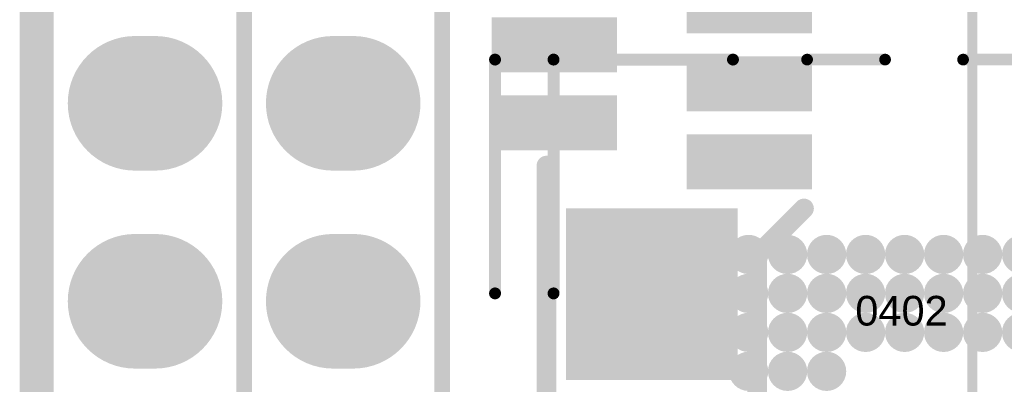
# Model space of a CAD drawing. Header units: inches. Extents: x -0.01 to 1.99, y -0.09 to 2.02.
# Tile 10 of 32: x -0.01 to 0.49, y 1.07 to 1.25. Entities that reach past the tile are written whole.
import ezdxf

# ---------------------------------------------------------------- set-up
doc = ezdxf.new("R2010")
doc.units = ezdxf.units.IN
doc.header["$MEASUREMENT"] = 0
for name, color, linetype in [('ART3', 76, 'Continuous'), ('ART5', 16, 'Continuous'), ('Bottom Layer', 5, 'Continuous'), ('Bottom Overlay', 54, 'Continuous'), ('Bottom Paste', 16, 'Continuous'), ('Bottom Solder', 6, 'Continuous'), ('GND2', 156, 'Continuous'), ('GND4', 90, 'Continuous'), ('GND6', 130, 'Continuous'), ('Keep-Out Layer', 6, 'Continuous'), ('Mechanical 1', 6, 'Continuous'), ('Multi-Layer', 9, 'Continuous'), ('Pad Holes', 156, 'Continuous'), ('PWR7', 216, 'Continuous'), ('Top Layer', 1, 'Continuous'), ('Top Overlay', 2, 'Continuous'), ('Top Paste', 8, 'Continuous'), ('Top Solder', 216, 'Continuous')]:
    doc.layers.add(name, color=color, linetype=linetype)
doc.styles.add('Arial', font='txt', dxfattribs={"height": 0.2})

# ---------------------------------------------------------------- blocks, each defined once
blk = doc.blocks.new('FBGA96_14R00X11R00X1R20_4')
at = {"layer": 'Top Overlay', "const_width": 0.005}
blk.add_lwpolyline([(-0.21654, -0.26181), (-0.21654, 0.26181)], dxfattribs=at)
blk = doc.blocks.new('FPC0_5_SMD_22PIN_2_17')
at = {"layer": 'Top Layer'}
for points in [[(0.1378, 0.02165), (0.11811, 0.02165), (0.11811, 0.07677), (0.1378, 0.07677)], [(0.17717, 0.02165), (0.15748, 0.02165), (0.15748, 0.07677), (0.17717, 0.07677)], [(0.21654, 0.02165), (0.19685, 0.02165), (0.19685, 0.07677), (0.21654, 0.07677)], [(0.23425, 0.03937), (0.31299, 0.03937), (0.31299, -0.03937), (0.23425, -0.03937)], [(0.15748, -0.07677), (0.1378, -0.07677), (0.1378, -0.02165), (0.15748, -0.02165)], [(0.19685, -0.07677), (0.17717, -0.07677), (0.17717, -0.02165), (0.19685, -0.02165)]]:
    blk.add_hatch(color=1, dxfattribs=at).paths.add_polyline_path(points)
at = {"layer": 'Top Paste'}
for points in [[(0.1378, 0.02165), (0.11811, 0.02165), (0.11811, 0.07677), (0.1378, 0.07677)], [(0.17717, 0.02165), (0.15748, 0.02165), (0.15748, 0.07677), (0.17717, 0.07677)], [(0.21654, 0.02165), (0.19685, 0.02165), (0.19685, 0.07677), (0.21654, 0.07677)], [(0.23425, 0.03937), (0.31299, 0.03937), (0.31299, -0.03937), (0.23425, -0.03937)], [(0.15748, -0.07677), (0.1378, -0.07677), (0.1378, -0.02165), (0.15748, -0.02165)], [(0.19685, -0.07677), (0.17717, -0.07677), (0.17717, -0.02165), (0.19685, -0.02165)]]:
    blk.add_hatch(color=8, dxfattribs=at).paths.add_polyline_path(points)
at = {"layer": 'Top Solder'}
for points in [[(0.1418, 0.01765), (0.11411, 0.01765), (0.11411, 0.08077), (0.1418, 0.08077)], [(0.18117, 0.01765), (0.15348, 0.01765), (0.15348, 0.08077), (0.18117, 0.08077)], [(0.22054, 0.01765), (0.19285, 0.01765), (0.19285, 0.08077), (0.22054, 0.08077)], [(0.23025, 0.04337), (0.31699, 0.04337), (0.31699, -0.04337), (0.23025, -0.04337)], [(0.16148, -0.08077), (0.1338, -0.08077), (0.1338, -0.01765), (0.16148, -0.01765)], [(0.20085, -0.08077), (0.17317, -0.08077), (0.17317, -0.01765), (0.20085, -0.01765)]]:
    blk.add_hatch(color=216, dxfattribs=at).paths.add_polyline_path(points)
at = {"layer": 'Top Overlay', "const_width": 0.01}
for points in [[(0.25394, 0.05315), (0.23031, 0.07677)], [(0.32677, 0.05315), (0.25394, 0.05315)], [(0.32677, -0.05315), (0.20866, -0.05315)]]:
    blk.add_lwpolyline(points, dxfattribs=at)
at = {"layer": 'Top Overlay', "const_width": 0.005}
for points in [[(0.22781, 0.07677, 1), (0.23281, 0.07677, 1)], [(0.25144, 0.05315, 1), (0.25644, 0.05315, 1)], [(0.25144, 0.05315, 1), (0.25644, 0.05315, 1)], [(0.20616, -0.05315, 1), (0.21116, -0.05315, 1)]]:
    blk.add_lwpolyline(points, format="xyb", close=True, dxfattribs=at)
blk = doc.blocks.new('H______13X2_24')
at = {"layer": 'ART3'}
h = blk.add_hatch(color=76, dxfattribs=at)
edge = h.paths.add_edge_path()
edge.add_arc((-0.045, 0.1), 0.03, 270, 450)
edge.add_line((-0.045, 0.13), (-0.055, 0.13))
edge.add_arc((-0.055, 0.1), 0.03, 90, 270)
edge.add_line((-0.055, 0.07), (-0.045, 0.07))
h = blk.add_hatch(color=76, dxfattribs=at)
edge = h.paths.add_edge_path()
edge.add_arc((0.055, 0.1), 0.03, 270, 450)
edge.add_line((0.055, 0.13), (0.045, 0.13))
edge.add_arc((0.045, 0.1), 0.03, 90, 270)
edge.add_line((0.045, 0.07), (0.055, 0.07))
h = blk.add_hatch(color=76, dxfattribs=at)
edge = h.paths.add_edge_path()
edge.add_arc((-0.045, 0), 0.03, 270, 450)
edge.add_line((-0.045, 0.03), (-0.055, 0.03))
edge.add_arc((-0.055, 0), 0.03, 90, 270)
edge.add_line((-0.055, -0.03), (-0.045, -0.03))
h = blk.add_hatch(color=76, dxfattribs=at)
edge = h.paths.add_edge_path()
edge.add_arc((0.055, 0), 0.03, 270, 450)
edge.add_line((0.055, 0.03), (0.045, 0.03))
edge.add_arc((0.045, 0), 0.03, 90, 270)
edge.add_line((0.045, -0.03), (0.055, -0.03))
at = {"layer": 'ART5'}
h = blk.add_hatch(color=16, dxfattribs=at)
edge = h.paths.add_edge_path()
edge.add_arc((-0.045, 0.1), 0.03, 270, 450)
edge.add_line((-0.045, 0.13), (-0.055, 0.13))
edge.add_arc((-0.055, 0.1), 0.03, 90, 270)
edge.add_line((-0.055, 0.07), (-0.045, 0.07))
h = blk.add_hatch(color=16, dxfattribs=at)
edge = h.paths.add_edge_path()
edge.add_arc((0.055, 0.1), 0.03, 270, 450)
edge.add_line((0.055, 0.13), (0.045, 0.13))
edge.add_arc((0.045, 0.1), 0.03, 90, 270)
edge.add_line((0.045, 0.07), (0.055, 0.07))
h = blk.add_hatch(color=16, dxfattribs=at)
edge = h.paths.add_edge_path()
edge.add_arc((-0.045, 0), 0.03, 270, 450)
edge.add_line((-0.045, 0.03), (-0.055, 0.03))
edge.add_arc((-0.055, 0), 0.03, 90, 270)
edge.add_line((-0.055, -0.03), (-0.045, -0.03))
h = blk.add_hatch(color=16, dxfattribs=at)
edge = h.paths.add_edge_path()
edge.add_arc((0.055, 0), 0.03, 270, 450)
edge.add_line((0.055, 0.03), (0.045, 0.03))
edge.add_arc((0.045, 0), 0.03, 90, 270)
edge.add_line((0.045, -0.03), (0.055, -0.03))
at = {"layer": 'Bottom Layer'}
h = blk.add_hatch(color=5, dxfattribs=at)
edge = h.paths.add_edge_path()
edge.add_arc((-0.045, 0.1), 0.03, 270, 450)
edge.add_line((-0.045, 0.13), (-0.055, 0.13))
edge.add_arc((-0.055, 0.1), 0.03, 90, 270)
edge.add_line((-0.055, 0.07), (-0.045, 0.07))
h = blk.add_hatch(color=5, dxfattribs=at)
edge = h.paths.add_edge_path()
edge.add_arc((0.055, 0.1), 0.03, 270, 450)
edge.add_line((0.055, 0.13), (0.045, 0.13))
edge.add_arc((0.045, 0.1), 0.03, 90, 270)
edge.add_line((0.045, 0.07), (0.055, 0.07))
h = blk.add_hatch(color=5, dxfattribs=at)
edge = h.paths.add_edge_path()
edge.add_arc((-0.045, 0), 0.03, 270, 450)
edge.add_line((-0.045, 0.03), (-0.055, 0.03))
edge.add_arc((-0.055, 0), 0.03, 90, 270)
edge.add_line((-0.055, -0.03), (-0.045, -0.03))
h = blk.add_hatch(color=5, dxfattribs=at)
edge = h.paths.add_edge_path()
edge.add_arc((0.055, 0), 0.03, 270, 450)
edge.add_line((0.055, 0.03), (0.045, 0.03))
edge.add_arc((0.045, 0), 0.03, 90, 270)
edge.add_line((0.045, -0.03), (0.055, -0.03))
at = {"layer": 'Bottom Solder'}
h = blk.add_hatch(color=6, dxfattribs=at)
edge = h.paths.add_edge_path()
edge.add_arc((-0.045, 0.1), 0.034, 270, 450)
edge.add_line((-0.045, 0.134), (-0.055, 0.134))
edge.add_arc((-0.055, 0.1), 0.034, 90, 270)
edge.add_line((-0.055, 0.066), (-0.045, 0.066))
h = blk.add_hatch(color=6, dxfattribs=at)
edge = h.paths.add_edge_path()
edge.add_arc((0.055, 0.1), 0.034, 270, 450)
edge.add_line((0.055, 0.134), (0.045, 0.134))
edge.add_arc((0.045, 0.1), 0.034, 90, 270)
edge.add_line((0.045, 0.066), (0.055, 0.066))
h = blk.add_hatch(color=6, dxfattribs=at)
edge = h.paths.add_edge_path()
edge.add_arc((-0.045, 0), 0.034, 270, 450)
edge.add_line((-0.045, 0.034), (-0.055, 0.034))
edge.add_arc((-0.055, 0), 0.034, 90, 270)
edge.add_line((-0.055, -0.034), (-0.045, -0.034))
h = blk.add_hatch(color=6, dxfattribs=at)
edge = h.paths.add_edge_path()
edge.add_arc((0.055, 0), 0.034, 270, 450)
edge.add_line((0.055, 0.034), (0.045, 0.034))
edge.add_arc((0.045, 0), 0.034, 90, 270)
edge.add_line((0.045, -0.034), (0.055, -0.034))
at = {"layer": 'GND2'}
h = blk.add_hatch(color=156, dxfattribs=at)
edge = h.paths.add_edge_path()
edge.add_arc((-0.045, 0.1), 0.03, 270, 450)
edge.add_line((-0.045, 0.13), (-0.055, 0.13))
edge.add_arc((-0.055, 0.1), 0.03, 90, 270)
edge.add_line((-0.055, 0.07), (-0.045, 0.07))
h = blk.add_hatch(color=156, dxfattribs=at)
edge = h.paths.add_edge_path()
edge.add_arc((0.055, 0.1), 0.03, 270, 450)
edge.add_line((0.055, 0.13), (0.045, 0.13))
edge.add_arc((0.045, 0.1), 0.03, 90, 270)
edge.add_line((0.045, 0.07), (0.055, 0.07))
h = blk.add_hatch(color=156, dxfattribs=at)
edge = h.paths.add_edge_path()
edge.add_arc((-0.045, 0), 0.03, 270, 450)
edge.add_line((-0.045, 0.03), (-0.055, 0.03))
edge.add_arc((-0.055, 0), 0.03, 90, 270)
edge.add_line((-0.055, -0.03), (-0.045, -0.03))
h = blk.add_hatch(color=156, dxfattribs=at)
edge = h.paths.add_edge_path()
edge.add_arc((0.055, 0), 0.03, 270, 450)
edge.add_line((0.055, 0.03), (0.045, 0.03))
edge.add_arc((0.045, 0), 0.03, 90, 270)
edge.add_line((0.045, -0.03), (0.055, -0.03))
at = {"layer": 'GND4'}
h = blk.add_hatch(color=90, dxfattribs=at)
edge = h.paths.add_edge_path()
edge.add_arc((-0.045, 0.1), 0.03, 270, 450)
edge.add_line((-0.045, 0.13), (-0.055, 0.13))
edge.add_arc((-0.055, 0.1), 0.03, 90, 270)
edge.add_line((-0.055, 0.07), (-0.045, 0.07))
h = blk.add_hatch(color=90, dxfattribs=at)
edge = h.paths.add_edge_path()
edge.add_arc((0.055, 0.1), 0.03, 270, 450)
edge.add_line((0.055, 0.13), (0.045, 0.13))
edge.add_arc((0.045, 0.1), 0.03, 90, 270)
edge.add_line((0.045, 0.07), (0.055, 0.07))
h = blk.add_hatch(color=90, dxfattribs=at)
edge = h.paths.add_edge_path()
edge.add_arc((-0.045, 0), 0.03, 270, 450)
edge.add_line((-0.045, 0.03), (-0.055, 0.03))
edge.add_arc((-0.055, 0), 0.03, 90, 270)
edge.add_line((-0.055, -0.03), (-0.045, -0.03))
h = blk.add_hatch(color=90, dxfattribs=at)
edge = h.paths.add_edge_path()
edge.add_arc((0.055, 0), 0.03, 270, 450)
edge.add_line((0.055, 0.03), (0.045, 0.03))
edge.add_arc((0.045, 0), 0.03, 90, 270)
edge.add_line((0.045, -0.03), (0.055, -0.03))
at = {"layer": 'GND6'}
h = blk.add_hatch(color=130, dxfattribs=at)
edge = h.paths.add_edge_path()
edge.add_arc((-0.045, 0.1), 0.03, 270, 450)
edge.add_line((-0.045, 0.13), (-0.055, 0.13))
edge.add_arc((-0.055, 0.1), 0.03, 90, 270)
edge.add_line((-0.055, 0.07), (-0.045, 0.07))
h = blk.add_hatch(color=130, dxfattribs=at)
edge = h.paths.add_edge_path()
edge.add_arc((0.055, 0.1), 0.03, 270, 450)
edge.add_line((0.055, 0.13), (0.045, 0.13))
edge.add_arc((0.045, 0.1), 0.03, 90, 270)
edge.add_line((0.045, 0.07), (0.055, 0.07))
h = blk.add_hatch(color=130, dxfattribs=at)
edge = h.paths.add_edge_path()
edge.add_arc((-0.045, 0), 0.03, 270, 450)
edge.add_line((-0.045, 0.03), (-0.055, 0.03))
edge.add_arc((-0.055, 0), 0.03, 90, 270)
edge.add_line((-0.055, -0.03), (-0.045, -0.03))
h = blk.add_hatch(color=130, dxfattribs=at)
edge = h.paths.add_edge_path()
edge.add_arc((0.055, 0), 0.03, 270, 450)
edge.add_line((0.055, 0.03), (0.045, 0.03))
edge.add_arc((0.045, 0), 0.03, 90, 270)
edge.add_line((0.045, -0.03), (0.055, -0.03))
at = {"layer": 'Multi-Layer'}
h = blk.add_hatch(color=9, dxfattribs=at)
edge = h.paths.add_edge_path()
edge.add_arc((-0.045, 0.1), 0.03, 270, 450)
edge.add_line((-0.045, 0.13), (-0.055, 0.13))
edge.add_arc((-0.055, 0.1), 0.03, 90, 270)
edge.add_line((-0.055, 0.07), (-0.045, 0.07))
h = blk.add_hatch(color=9, dxfattribs=at)
edge = h.paths.add_edge_path()
edge.add_arc((0.055, 0.1), 0.03, 270, 450)
edge.add_line((0.055, 0.13), (0.045, 0.13))
edge.add_arc((0.045, 0.1), 0.03, 90, 270)
edge.add_line((0.045, 0.07), (0.055, 0.07))
h = blk.add_hatch(color=9, dxfattribs=at)
edge = h.paths.add_edge_path()
edge.add_arc((-0.045, 0), 0.03, 270, 450)
edge.add_line((-0.045, 0.03), (-0.055, 0.03))
edge.add_arc((-0.055, 0), 0.03, 90, 270)
edge.add_line((-0.055, -0.03), (-0.045, -0.03))
h = blk.add_hatch(color=9, dxfattribs=at)
edge = h.paths.add_edge_path()
edge.add_arc((0.055, 0), 0.03, 270, 450)
edge.add_line((0.055, 0.03), (0.045, 0.03))
edge.add_arc((0.045, 0), 0.03, 90, 270)
edge.add_line((0.045, -0.03), (0.055, -0.03))
at = {"layer": 'Pad Holes'}
h = blk.add_hatch(color=7, dxfattribs=at)
edge = h.paths.add_edge_path()
edge.add_arc((-0.05, 0.1), 0.0175, 0, 360)
h = blk.add_hatch(color=7, dxfattribs=at)
edge = h.paths.add_edge_path()
edge.add_arc((0.05, 0.1), 0.0175, 0, 360)
h = blk.add_hatch(color=7, dxfattribs=at)
edge = h.paths.add_edge_path()
edge.add_arc((-0.05, 0), 0.0175, 0, 360)
h = blk.add_hatch(color=7, dxfattribs=at)
edge = h.paths.add_edge_path()
edge.add_arc((0.05, 0), 0.0175, 0, 360)
at = {"layer": 'PWR7'}
h = blk.add_hatch(color=216, dxfattribs=at)
edge = h.paths.add_edge_path()
edge.add_arc((-0.045, 0.1), 0.03, 270, 450)
edge.add_line((-0.045, 0.13), (-0.055, 0.13))
edge.add_arc((-0.055, 0.1), 0.03, 90, 270)
edge.add_line((-0.055, 0.07), (-0.045, 0.07))
h = blk.add_hatch(color=216, dxfattribs=at)
edge = h.paths.add_edge_path()
edge.add_arc((0.055, 0.1), 0.03, 270, 450)
edge.add_line((0.055, 0.13), (0.045, 0.13))
edge.add_arc((0.045, 0.1), 0.03, 90, 270)
edge.add_line((0.045, 0.07), (0.055, 0.07))
h = blk.add_hatch(color=216, dxfattribs=at)
edge = h.paths.add_edge_path()
edge.add_arc((-0.045, 0), 0.03, 270, 450)
edge.add_line((-0.045, 0.03), (-0.055, 0.03))
edge.add_arc((-0.055, 0), 0.03, 90, 270)
edge.add_line((-0.055, -0.03), (-0.045, -0.03))
h = blk.add_hatch(color=216, dxfattribs=at)
edge = h.paths.add_edge_path()
edge.add_arc((0.055, 0), 0.03, 270, 450)
edge.add_line((0.055, 0.03), (0.045, 0.03))
edge.add_arc((0.045, 0), 0.03, 90, 270)
edge.add_line((0.045, -0.03), (0.055, -0.03))
at = {"layer": 'Top Layer'}
h = blk.add_hatch(color=1, dxfattribs=at)
edge = h.paths.add_edge_path()
edge.add_arc((-0.045, 0.1), 0.03, 270, 450)
edge.add_line((-0.045, 0.13), (-0.055, 0.13))
edge.add_arc((-0.055, 0.1), 0.03, 90, 270)
edge.add_line((-0.055, 0.07), (-0.045, 0.07))
h = blk.add_hatch(color=1, dxfattribs=at)
edge = h.paths.add_edge_path()
edge.add_arc((0.055, 0.1), 0.03, 270, 450)
edge.add_line((0.055, 0.13), (0.045, 0.13))
edge.add_arc((0.045, 0.1), 0.03, 90, 270)
edge.add_line((0.045, 0.07), (0.055, 0.07))
h = blk.add_hatch(color=1, dxfattribs=at)
edge = h.paths.add_edge_path()
edge.add_arc((-0.045, 0), 0.03, 270, 450)
edge.add_line((-0.045, 0.03), (-0.055, 0.03))
edge.add_arc((-0.055, 0), 0.03, 90, 270)
edge.add_line((-0.055, -0.03), (-0.045, -0.03))
h = blk.add_hatch(color=1, dxfattribs=at)
edge = h.paths.add_edge_path()
edge.add_arc((0.055, 0), 0.03, 270, 450)
edge.add_line((0.055, 0.03), (0.045, 0.03))
edge.add_arc((0.045, 0), 0.03, 90, 270)
edge.add_line((0.045, -0.03), (0.055, -0.03))
at = {"layer": 'Top Solder'}
h = blk.add_hatch(color=216, dxfattribs=at)
edge = h.paths.add_edge_path()
edge.add_arc((-0.045, 0.1), 0.034, 270, 450)
edge.add_line((-0.045, 0.134), (-0.055, 0.134))
edge.add_arc((-0.055, 0.1), 0.034, 90, 270)
edge.add_line((-0.055, 0.066), (-0.045, 0.066))
h = blk.add_hatch(color=216, dxfattribs=at)
edge = h.paths.add_edge_path()
edge.add_arc((0.055, 0.1), 0.034, 270, 450)
edge.add_line((0.055, 0.134), (0.045, 0.134))
edge.add_arc((0.045, 0.1), 0.034, 90, 270)
edge.add_line((0.045, 0.066), (0.055, 0.066))
h = blk.add_hatch(color=216, dxfattribs=at)
edge = h.paths.add_edge_path()
edge.add_arc((-0.045, 0), 0.034, 270, 450)
edge.add_line((-0.045, 0.034), (-0.055, 0.034))
edge.add_arc((-0.055, 0), 0.034, 90, 270)
edge.add_line((-0.055, -0.034), (-0.045, -0.034))
h = blk.add_hatch(color=216, dxfattribs=at)
edge = h.paths.add_edge_path()
edge.add_arc((0.055, 0), 0.034, 270, 450)
edge.add_line((0.055, 0.034), (0.045, 0.034))
edge.add_arc((0.045, 0), 0.034, 90, 270)
edge.add_line((0.045, -0.034), (0.055, -0.034))
at = {"layer": 'Top Overlay', "const_width": 0.00787}
for points in [[(-0.1, -0.653), (-0.1, 0.66)], [(0, -0.654), (0, 0.66)], [(0.1, -0.654), (0.1, 0.66)]]:
    blk.add_lwpolyline(points, dxfattribs=at)
blk = doc.blocks.new('BGA153_13RX11R5X0R9_2L_B_31')
at = {"layer": 'Bottom Layer'}
h = blk.add_hatch(color=5, dxfattribs=at)
edge = h.paths.add_edge_path()
edge.add_arc((0.0689, 0.12795), 0.00591, 0, 360)
h = blk.add_hatch(color=5, dxfattribs=at)
edge = h.paths.add_edge_path()
edge.add_arc((0.08858, 0.12795), 0.00591, 0, 360)
h = blk.add_hatch(color=5, dxfattribs=at)
edge = h.paths.add_edge_path()
edge.add_arc((0.10827, 0.12795), 0.00591, 0, 360)
h = blk.add_hatch(color=5, dxfattribs=at)
edge = h.paths.add_edge_path()
edge.add_arc((0.12795, 0.12795), 0.00591, 0, 360)
h = blk.add_hatch(color=5, dxfattribs=at)
edge = h.paths.add_edge_path()
edge.add_arc((0.0689, 0.10827), 0.00591, 0, 360)
h = blk.add_hatch(color=5, dxfattribs=at)
edge = h.paths.add_edge_path()
edge.add_arc((0.08858, 0.10827), 0.00591, 0, 360)
h = blk.add_hatch(color=5, dxfattribs=at)
edge = h.paths.add_edge_path()
edge.add_arc((0.10827, 0.10827), 0.00591, 0, 360)
h = blk.add_hatch(color=5, dxfattribs=at)
edge = h.paths.add_edge_path()
edge.add_arc((0.12795, 0.10827), 0.00591, 0, 360)
h = blk.add_hatch(color=5, dxfattribs=at)
edge = h.paths.add_edge_path()
edge.add_arc((0.0689, 0.08858), 0.00591, 0, 360)
h = blk.add_hatch(color=5, dxfattribs=at)
edge = h.paths.add_edge_path()
edge.add_arc((0.08858, 0.08858), 0.00591, 0, 360)
h = blk.add_hatch(color=5, dxfattribs=at)
edge = h.paths.add_edge_path()
edge.add_arc((0.10827, 0.08858), 0.00591, 0, 360)
h = blk.add_hatch(color=5, dxfattribs=at)
edge = h.paths.add_edge_path()
edge.add_arc((0.12795, 0.08858), 0.00591, 0, 360)
h = blk.add_hatch(color=5, dxfattribs=at)
edge = h.paths.add_edge_path()
edge.add_arc((0.08858, 0.0689), 0.00591, 0, 360)
h = blk.add_hatch(color=5, dxfattribs=at)
edge = h.paths.add_edge_path()
edge.add_arc((0.10827, 0.0689), 0.00591, 0, 360)
h = blk.add_hatch(color=5, dxfattribs=at)
edge = h.paths.add_edge_path()
edge.add_arc((0.12795, 0.0689), 0.00591, 0, 360)
h = blk.add_hatch(color=5, dxfattribs=at)
edge = h.paths.add_edge_path()
edge.add_arc((0.08858, 0.04921), 0.00591, 0, 360)
h = blk.add_hatch(color=5, dxfattribs=at)
edge = h.paths.add_edge_path()
edge.add_arc((0.10827, 0.04921), 0.00591, 0, 360)
h = blk.add_hatch(color=5, dxfattribs=at)
edge = h.paths.add_edge_path()
edge.add_arc((0.12795, 0.04921), 0.00591, 0, 360)
h = blk.add_hatch(color=5, dxfattribs=at)
edge = h.paths.add_edge_path()
edge.add_arc((0.08858, 0.02953), 0.00591, 0, 360)
h = blk.add_hatch(color=5, dxfattribs=at)
edge = h.paths.add_edge_path()
edge.add_arc((0.10827, 0.02953), 0.00591, 0, 360)
h = blk.add_hatch(color=5, dxfattribs=at)
edge = h.paths.add_edge_path()
edge.add_arc((0.12795, 0.02953), 0.00591, 0, 360)
h = blk.add_hatch(color=5, dxfattribs=at)
edge = h.paths.add_edge_path()
edge.add_arc((0.08858, 0.00984), 0.00591, 0, 360)
h = blk.add_hatch(color=5, dxfattribs=at)
edge = h.paths.add_edge_path()
edge.add_arc((0.10827, 0.00984), 0.00591, 0, 360)
h = blk.add_hatch(color=5, dxfattribs=at)
edge = h.paths.add_edge_path()
edge.add_arc((0.12795, 0.00984), 0.00591, 0, 360)
at = {"layer": 'Bottom Paste'}
h = blk.add_hatch(color=16, dxfattribs=at)
edge = h.paths.add_edge_path()
edge.add_arc((0.0689, 0.12795), 0.00591, 0, 360)
h = blk.add_hatch(color=16, dxfattribs=at)
edge = h.paths.add_edge_path()
edge.add_arc((0.08858, 0.12795), 0.00591, 0, 360)
h = blk.add_hatch(color=16, dxfattribs=at)
edge = h.paths.add_edge_path()
edge.add_arc((0.10827, 0.12795), 0.00591, 0, 360)
h = blk.add_hatch(color=16, dxfattribs=at)
edge = h.paths.add_edge_path()
edge.add_arc((0.12795, 0.12795), 0.00591, 0, 360)
h = blk.add_hatch(color=16, dxfattribs=at)
edge = h.paths.add_edge_path()
edge.add_arc((0.0689, 0.10827), 0.00591, 0, 360)
h = blk.add_hatch(color=16, dxfattribs=at)
edge = h.paths.add_edge_path()
edge.add_arc((0.08858, 0.10827), 0.00591, 0, 360)
h = blk.add_hatch(color=16, dxfattribs=at)
edge = h.paths.add_edge_path()
edge.add_arc((0.10827, 0.10827), 0.00591, 0, 360)
h = blk.add_hatch(color=16, dxfattribs=at)
edge = h.paths.add_edge_path()
edge.add_arc((0.12795, 0.10827), 0.00591, 0, 360)
h = blk.add_hatch(color=16, dxfattribs=at)
edge = h.paths.add_edge_path()
edge.add_arc((0.0689, 0.08858), 0.00591, 0, 360)
h = blk.add_hatch(color=16, dxfattribs=at)
edge = h.paths.add_edge_path()
edge.add_arc((0.08858, 0.08858), 0.00591, 0, 360)
h = blk.add_hatch(color=16, dxfattribs=at)
edge = h.paths.add_edge_path()
edge.add_arc((0.10827, 0.08858), 0.00591, 0, 360)
h = blk.add_hatch(color=16, dxfattribs=at)
edge = h.paths.add_edge_path()
edge.add_arc((0.12795, 0.08858), 0.00591, 0, 360)
h = blk.add_hatch(color=16, dxfattribs=at)
edge = h.paths.add_edge_path()
edge.add_arc((0.08858, 0.0689), 0.00591, 0, 360)
h = blk.add_hatch(color=16, dxfattribs=at)
edge = h.paths.add_edge_path()
edge.add_arc((0.10827, 0.0689), 0.00591, 0, 360)
h = blk.add_hatch(color=16, dxfattribs=at)
edge = h.paths.add_edge_path()
edge.add_arc((0.12795, 0.0689), 0.00591, 0, 360)
h = blk.add_hatch(color=16, dxfattribs=at)
edge = h.paths.add_edge_path()
edge.add_arc((0.08858, 0.04921), 0.00591, 0, 360)
h = blk.add_hatch(color=16, dxfattribs=at)
edge = h.paths.add_edge_path()
edge.add_arc((0.10827, 0.04921), 0.00591, 0, 360)
h = blk.add_hatch(color=16, dxfattribs=at)
edge = h.paths.add_edge_path()
edge.add_arc((0.12795, 0.04921), 0.00591, 0, 360)
h = blk.add_hatch(color=16, dxfattribs=at)
edge = h.paths.add_edge_path()
edge.add_arc((0.08858, 0.02953), 0.00591, 0, 360)
h = blk.add_hatch(color=16, dxfattribs=at)
edge = h.paths.add_edge_path()
edge.add_arc((0.10827, 0.02953), 0.00591, 0, 360)
h = blk.add_hatch(color=16, dxfattribs=at)
edge = h.paths.add_edge_path()
edge.add_arc((0.12795, 0.02953), 0.00591, 0, 360)
h = blk.add_hatch(color=16, dxfattribs=at)
edge = h.paths.add_edge_path()
edge.add_arc((0.08858, 0.00984), 0.00591, 0, 360)
h = blk.add_hatch(color=16, dxfattribs=at)
edge = h.paths.add_edge_path()
edge.add_arc((0.10827, 0.00984), 0.00591, 0, 360)
h = blk.add_hatch(color=16, dxfattribs=at)
edge = h.paths.add_edge_path()
edge.add_arc((0.12795, 0.00984), 0.00591, 0, 360)
at = {"layer": 'Bottom Solder'}
h = blk.add_hatch(color=6, dxfattribs=at)
edge = h.paths.add_edge_path()
edge.add_arc((0.0689, 0.12795), 0.00991, 0, 360)
h = blk.add_hatch(color=6, dxfattribs=at)
edge = h.paths.add_edge_path()
edge.add_arc((0.08858, 0.12795), 0.00991, 0, 360)
h = blk.add_hatch(color=6, dxfattribs=at)
edge = h.paths.add_edge_path()
edge.add_arc((0.10827, 0.12795), 0.00991, 0, 360)
h = blk.add_hatch(color=6, dxfattribs=at)
edge = h.paths.add_edge_path()
edge.add_arc((0.12795, 0.12795), 0.00991, 0, 360)
h = blk.add_hatch(color=6, dxfattribs=at)
edge = h.paths.add_edge_path()
edge.add_arc((0.0689, 0.10827), 0.00991, 0, 360)
h = blk.add_hatch(color=6, dxfattribs=at)
edge = h.paths.add_edge_path()
edge.add_arc((0.08858, 0.10827), 0.00991, 0, 360)
h = blk.add_hatch(color=6, dxfattribs=at)
edge = h.paths.add_edge_path()
edge.add_arc((0.10827, 0.10827), 0.00991, 0, 360)
h = blk.add_hatch(color=6, dxfattribs=at)
edge = h.paths.add_edge_path()
edge.add_arc((0.12795, 0.10827), 0.00991, 0, 360)
h = blk.add_hatch(color=6, dxfattribs=at)
edge = h.paths.add_edge_path()
edge.add_arc((0.0689, 0.08858), 0.00991, 0, 360)
h = blk.add_hatch(color=6, dxfattribs=at)
edge = h.paths.add_edge_path()
edge.add_arc((0.08858, 0.08858), 0.00991, 0, 360)
h = blk.add_hatch(color=6, dxfattribs=at)
edge = h.paths.add_edge_path()
edge.add_arc((0.10827, 0.08858), 0.00991, 0, 360)
h = blk.add_hatch(color=6, dxfattribs=at)
edge = h.paths.add_edge_path()
edge.add_arc((0.12795, 0.08858), 0.00991, 0, 360)
h = blk.add_hatch(color=6, dxfattribs=at)
edge = h.paths.add_edge_path()
edge.add_arc((0.08858, 0.0689), 0.00991, 0, 360)
h = blk.add_hatch(color=6, dxfattribs=at)
edge = h.paths.add_edge_path()
edge.add_arc((0.10827, 0.0689), 0.00991, 0, 360)
h = blk.add_hatch(color=6, dxfattribs=at)
edge = h.paths.add_edge_path()
edge.add_arc((0.12795, 0.0689), 0.00991, 0, 360)
h = blk.add_hatch(color=6, dxfattribs=at)
edge = h.paths.add_edge_path()
edge.add_arc((0.08858, 0.04921), 0.00991, 0, 360)
h = blk.add_hatch(color=6, dxfattribs=at)
edge = h.paths.add_edge_path()
edge.add_arc((0.10827, 0.04921), 0.00991, 0, 360)
h = blk.add_hatch(color=6, dxfattribs=at)
edge = h.paths.add_edge_path()
edge.add_arc((0.12795, 0.04921), 0.00991, 0, 360)
h = blk.add_hatch(color=6, dxfattribs=at)
edge = h.paths.add_edge_path()
edge.add_arc((0.08858, 0.02953), 0.00991, 0, 360)
h = blk.add_hatch(color=6, dxfattribs=at)
edge = h.paths.add_edge_path()
edge.add_arc((0.10827, 0.02953), 0.00991, 0, 360)
h = blk.add_hatch(color=6, dxfattribs=at)
edge = h.paths.add_edge_path()
edge.add_arc((0.12795, 0.02953), 0.00991, 0, 360)
h = blk.add_hatch(color=6, dxfattribs=at)
edge = h.paths.add_edge_path()
edge.add_arc((0.08858, 0.00984), 0.00991, 0, 360)
h = blk.add_hatch(color=6, dxfattribs=at)
edge = h.paths.add_edge_path()
edge.add_arc((0.10827, 0.00984), 0.00991, 0, 360)
h = blk.add_hatch(color=6, dxfattribs=at)
edge = h.paths.add_edge_path()
edge.add_arc((0.12795, 0.00984), 0.00991, 0, 360)
h = blk.add_hatch(color=6, dxfattribs=at)
edge = h.paths.add_edge_path()
edge.add_arc((0.08858, -0.00984), 0.00991, 0, 360)
h = blk.add_hatch(color=6, dxfattribs=at)
edge = h.paths.add_edge_path()
edge.add_arc((0.10827, -0.00984), 0.00991, 0, 360)
h = blk.add_hatch(color=6, dxfattribs=at)
edge = h.paths.add_edge_path()
edge.add_arc((0.12795, -0.00984), 0.00991, 0, 360)
at = {"layer": 'Bottom Overlay'}
for points, const_width in [([(0.10827, 0.25591), (0.22638, 0.25591)], 0.006), ([(0.22638, 0.25591), (0.22638, 0.22638)], 0.006), ([(0.10827, 0.22638), (0.22638, 0.22638)], 0.006), ([(0.22638, 0.22638), (0.22638, 0.13583)], 0.006), ([(0.22638, 0.09842), (0.22638, 0.05906)], 0.00591), ([(0.22638, 0.01969), (0.22638, -0.01969)], 0.00591)]:
    blk.add_lwpolyline(points, dxfattribs=dict(at, const_width=const_width))
for points, const_width in [([(0.10677, 0.25591, 1), (0.10977, 0.25591, 1)], 0.003), ([(0.22488, 0.25591, 1), (0.22788, 0.25591, 1)], 0.003), ([(0.22488, 0.25591, 1), (0.22788, 0.25591, 1)], 0.003), ([(0.10677, 0.22638, 1), (0.10977, 0.22638, 1)], 0.003), ([(0.22488, 0.22638, 1), (0.22788, 0.22638, 1)], 0.003), ([(0.22488, 0.22638, 1), (0.22788, 0.22638, 1)], 0.003), ([(0.22488, 0.22638, 1), (0.22788, 0.22638, 1)], 0.003), ([(0.22488, 0.13583, 1), (0.22788, 0.13583, 1)], 0.003), ([(0.2249, 0.09842, 1), (0.22785, 0.09842, 1)], 0.00295), ([(0.2249, 0.05906, 1), (0.22785, 0.05906, 1)], 0.00295), ([(0.2249, 0.01969, 1), (0.22785, 0.01969, 1)], 0.00295)]:
    blk.add_lwpolyline(points, format="xyb", close=True, dxfattribs=dict(at, const_width=const_width))

msp = doc.modelspace()

# ---------------------------------------------------------------- linework, layer by layer
at = {"layer": 'Keep-Out Layer', "const_width": 0.01}
msp.add_lwpolyline([(0, 0.07874), (0, 1.88976)], dxfattribs=at)

# ---------------------------------------------------------------- block references
for name, p in [('H______13X2_24', (0.10827, 1.11063)), ('FBGA96_14R00X11R00X1R20_4', (0.69232, 1.30123))]:
    msp.add_blockref(name, p)
for name, p, rotation in [('FPC0_5_SMD_22PIN_2_17', (0.31404, 1.3878), 270), ('BGA153_13RX11R5X0R9_2L_B_31', (0.49082, 1.00634), 90)]:
    msp.add_blockref(name, p, dxfattribs=dict(rotation=rotation))

# ---------------------------------------------------------------- texts
at = {"layer": 'Mechanical 1', "style": 'Arial'}
msp.add_text('0402', height=0.015, rotation=360, dxfattribs=at).set_placement((0.41674, 1.09836))

doc.saveas('drawing.dxf')
